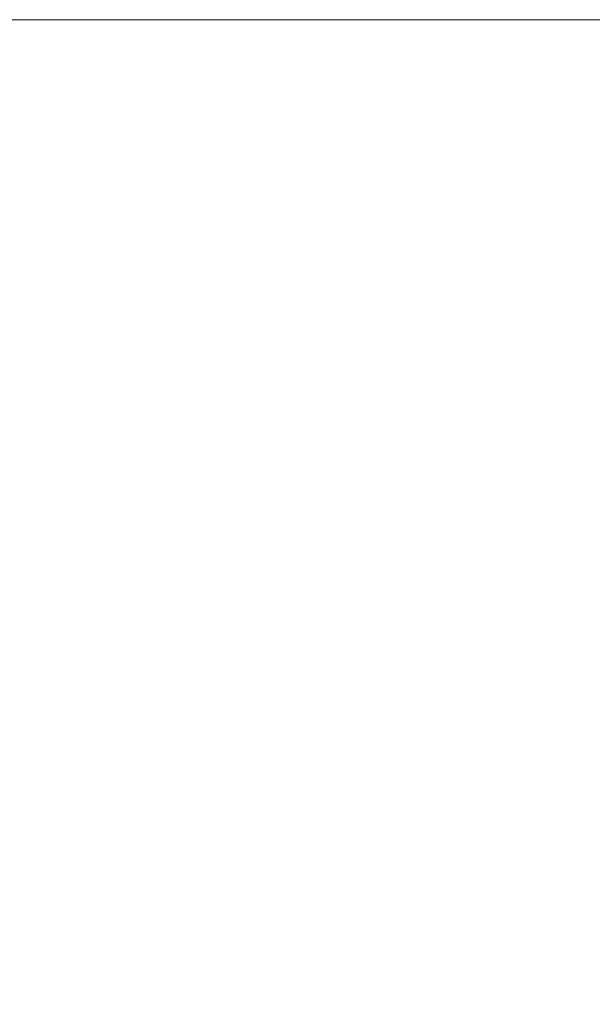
# Model space of a CAD drawing. Extents: x 145 to 1819, y 761 to 1310.
# Tile 5 of 256: x 194 to 243, y 1226 to 1310. Entities that reach past the tile are written whole.
import ezdxf
from ezdxf.enums import TextEntityAlignment as Align

# ---------------------------------------------------------------- set-up
doc = ezdxf.new("R2010")
doc.units = 0
doc.header["$MEASUREMENT"] = 0
doc.layers.add('B_ANNO_NOPLOT', color=47, linetype='Continuous', lineweight=18, plot=False)
doc.layers.add('B_ANNO_TEXT', color=7, linetype='Continuous', lineweight=18)
doc.styles.add('Annotative', font='calibri.ttf', dxfattribs={"height": 0.0625})
doc.styles.get("Standard").update_dxf_attribs({"font": 'calibri.ttf'})

# ---------------------------------------------------------------- blocks, each defined once
blk = doc.blocks.new('INS_SS42_BASE')
at = {"layer": 'B_ANNO_NOPLOT', "flags": 128}
blk.add_lwpolyline([(0, 0), (0, 252.002), (323.93, 252.002), (323.93, 238.857), (378.003, 238.857), (378.003, 40.5), (316.573, 40.5), (316.573, 0), (0, 0)], dxfattribs=at)
at = {"lineweight": 30, "flags": 104}
for tag, p in [('SUB1', (311.281, 226.103, 1.684)), ('SUB2', (319.281, 226.103, 1.684))]:
    blk.add_attdef(tag, text='', height=1.5, dxfattribs=at).set_placement(p, align=Align.MIDDLE_CENTER)
at = {"layer": 'B_ANNO_TEXT', "lineweight": 30}
for tag, p in [('SUB1', (311.281, 226.103)), ('SUB2', (319.281, 226.103))]:
    blk.add_attdef(tag, text='', height=1.5, dxfattribs=at).set_placement(p, align=Align.MIDDLE_CENTER)
at = {"layer": 'B_ANNO_TEXT', "style": 'Annotative'}
for tag, p in [('CORNER1', (97.357, 101.834)), ('CORNER2', (98.569, 3.306))]:
    blk.add_attdef(tag, text='', height=1.5, dxfattribs=at).set_placement(p, align=Align.BOTTOM_RIGHT)

msp = doc.modelspace()

# ---------------------------------------------------------------- block references
msp.add_blockref('INS_SS42_BASE', (144.942, 1058.301))

doc.saveas('drawing.dxf')
